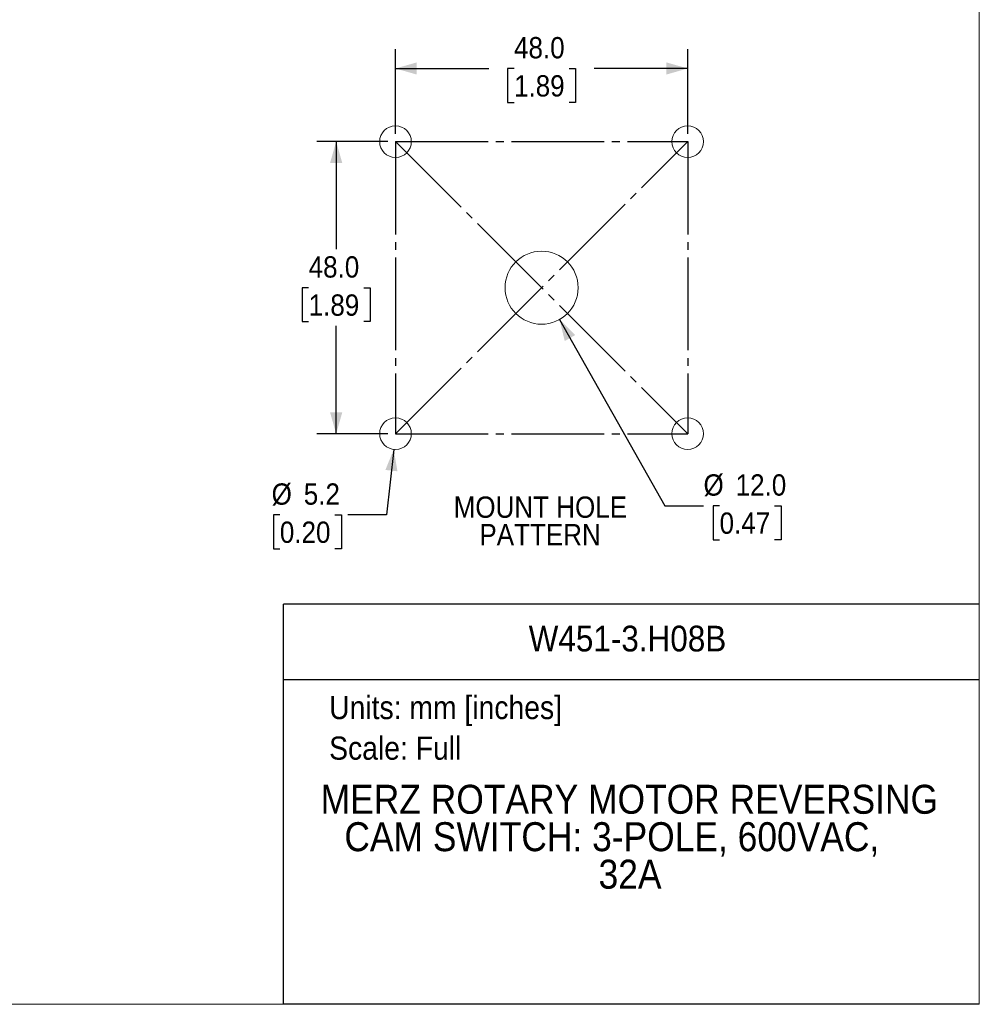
# Model space of a CAD drawing. Header units: millimetres. Extents: x 0 to 432, y 0 to 279.
# Tile 7 of 9: x 274 to 432, y 0 to 162. Entities that reach past the tile are written whole.
import ezdxf
from ezdxf.enums import TextEntityAlignment as Align

# ---------------------------------------------------------------- set-up
doc = ezdxf.new("R2010")
doc.units = ezdxf.units.MM
doc.linetypes.add('SLD-Center', pattern=[19.05, 15.24, -1.27, 1.27, -1.27])
doc.linetypes.add('SLD-Solid', pattern=[0])
doc.layers.add('CENTER', color=40, linetype='SLD-Center')
doc.layers.add('SLD-DEFPOINTS', color=7, linetype='Continuous')
doc.layers.add('DIMENSIONS', color=140, linetype='SLD-Solid', lineweight=25)
doc.layers.add('TEXT', color=140, linetype='SLD-Solid', lineweight=25)
doc.styles.add('SLDTEXTSTYLE0', font='GOTHIC.TTF', dxfattribs={"width": 0.913})
doc.dimstyles.new('SLDDIMSTYLE0', dxfattribs={"dimtxt": 3.5, "dimasz": 3.5, "dimexe": 0, "dimexo": 0.0625, "dimgap": 0.875, "dimtad": 0, "dimtih": 1, "dimtoh": 1, "dimdec": 1, "dimrnd": 1e-09, "dimzin": 4, "dimdsep": 46, "dimtxsty": 'SLDTEXTSTYLE0', "dimsah": 1, "dimcen": 0.09, "dimadec": 0, "dimazin": 1, "dimtfac": 1, "dimtdec": 1, "dimtofl": 0, "dimtmove": 0, "dimatfit": 3, "dimfxl": 0, "dimfrac": 2, "dimtolj": 1, "dimtzin": 12, "dimarcsym": 0})
doc.dimstyles.new('SLDDIMSTYLE1', dxfattribs={"dimtxt": 3.5, "dimasz": 3.5, "dimexe": 0, "dimexo": 0.0625, "dimgap": 0.875, "dimtad": 0, "dimtih": 1, "dimtoh": 1, "dimdec": 1, "dimrnd": 1e-09, "dimzin": 4, "dimdsep": 46, "dimtxsty": 'SLDTEXTSTYLE0', "dimsah": 1, "dimcen": 0, "dimadec": 0, "dimazin": 1, "dimtfac": 1, "dimtdec": 1, "dimtofl": 0, "dimtmove": 0, "dimatfit": 3, "dimfxl": 0, "dimfrac": 2, "dimtolj": 1, "dimtzin": 12, "dimarcsym": 0})
doc.dimstyles.new('SLDDIMSTYLE2', dxfattribs={"dimtxt": 3.5, "dimasz": 3.5, "dimexe": 0, "dimexo": 0.0625, "dimgap": 0.875, "dimtad": 0, "dimtih": 1, "dimtoh": 1, "dimdec": 1, "dimrnd": 1e-09, "dimzin": 12, "dimdsep": 46, "dimtxsty": 'SLDTEXTSTYLE0', "dimsah": 1, "dimcen": 0, "dimadec": 0, "dimazin": 3, "dimtfac": 1, "dimtdec": 1, "dimtofl": 0, "dimtmove": 0, "dimatfit": 3, "dimfxl": 0, "dimfrac": 2, "dimtolj": 1, "dimtzin": 12, "dimarcsym": 0})

# ---------------------------------------------------------------- blocks, each defined once
blk = doc.blocks.new('Block2')
at = {"color": 7, "linetype": 'SLD-Solid', "lineweight": 18}
for p in [(431.8, 279.4), (0, 0)]:
    blk.add_line(p, (431.8, 0), dxfattribs=at)
blk = doc.blocks.new('SW_NOTE_0')
at = {"layer": 'TEXT', "color": 0, "insert": (0, 4.87), "char_height": 3.81, "attachment_point": 1, "style": 'SLDTEXTSTYLE0'}
blk.add_mtext('Units: mm [inches]', dxfattribs=at)
blk = doc.blocks.new('SW_NOTE_0_1')
at = {"layer": 'TEXT', "color": 0, "insert": (0, 4.87), "char_height": 3.81, "attachment_point": 1, "style": 'SLDTEXTSTYLE0'}
blk.add_mtext('Scale: Full', dxfattribs=at)
blk = doc.blocks.new('Block1')
at = {"color": 140, "linetype": 'SLD-Solid', "lineweight": 18}
blk.add_line((431.8, 0), (431.8, 65.76), dxfattribs=at)
at = {"layer": 'TEXT'}
for p, q in [((431.8, 65.76), (317.5, 65.76)), ((317.5, 0), (317.5, 65.76)), ((317.5, 53.39), (431.8, 53.39)), ((431.8, 0), (317.5, 0))]:
    blk.add_line(p, q, dxfattribs=at)
for name, p in [('SW_NOTE_0', (324.99, 45.8)), ('SW_NOTE_0_1', (324.99, 39.13))]:
    blk.add_blockref(name, p, dxfattribs=at)
at = {"layer": 'TEXT', "color": 140, "style": 'SLDTEXTSTYLE0', "width": 0.913}
for tag, height, p in [('AUTOATTR0', 4.23, (357.77, 56.71)), ('AUTOATTR1_0', 4.76, (323.59, 29.88)), ('AUTOATTR1_1', 4.76, (327.49, 23.73)), ('AUTOATTR1_2', 4.76, (369.25, 17.57))]:
    blk.add_attdef(tag, text='', height=height, dxfattribs=at).set_placement(p, align=Align.BOTTOM_LEFT)
blk = doc.blocks.new('_D')
at = {"layer": 'DIMENSIONS'}
for p, q in [((334.62, 141.75), (322.97, 141.75)), ((326.14, 141.75), (326.14, 124.05)), ((321.62, 117.73), (320.55, 117.73)), ((320.55, 117.73), (320.55, 112.17)), ((330.67, 117.73), (331.73, 117.73)), ((331.73, 117.73), (331.73, 112.17)), ((320.55, 112.17), (321.62, 112.17)), ((331.73, 112.17), (330.67, 112.17)), ((326.14, 93.75), (326.14, 111.46)), ((334.62, 93.75), (322.97, 93.75))]:
    blk.add_line(p, q, dxfattribs=at)
for points in [[(326.14, 141.75), (325.14, 138.25), (327.14, 138.25)], [(326.14, 93.75), (327.14, 97.25), (325.14, 97.25)]]:
    blk.add_solid(points, dxfattribs=at)
at = {"layer": 'DIMENSIONS', "char_height": 3.5, "attachment_point": 1, "style": 'SLDTEXTSTYLE0'}
for s, insert in [('48.0', (321.62, 122.91)), ('1.89', (321.62, 116.64))]:
    blk.add_mtext(s, dxfattribs=dict(at, insert=insert))
blk = doc.blocks.new('_D_1')
at = {"layer": 'DIMENSIONS'}
for p, q in [((335.89, 143.02), (335.89, 156.95)), ((383.89, 143.02), (383.89, 156.95)), ((335.89, 153.77), (351.22, 153.77)), ((355.36, 153.74), (354.29, 153.74)), ((354.29, 153.74), (354.29, 148.19)), ((364.41, 153.74), (365.48, 153.74)), ((365.48, 153.74), (365.48, 148.19)), ((383.89, 153.77), (368.55, 153.77)), ((354.29, 148.19), (355.36, 148.19)), ((365.48, 148.19), (364.41, 148.19))]:
    blk.add_line(p, q, dxfattribs=at)
for points in [[(335.89, 153.77), (339.39, 152.77), (339.39, 154.77)], [(383.89, 153.77), (380.39, 154.77), (380.39, 152.77)]]:
    blk.add_solid(points, dxfattribs=at)
at = {"layer": 'DIMENSIONS', "char_height": 3.5, "attachment_point": 1, "style": 'SLDTEXTSTYLE0'}
for s, insert in [('48.0', (355.36, 158.93)), ('1.89', (355.36, 152.66))]:
    blk.add_mtext(s, dxfattribs=dict(at, insert=insert))
blk = doc.blocks.new('_D_2')
at = {"layer": 'DIMENSIONS'}
for p, q in [((362.84, 112.53), (380.14, 81.9)), ((380.14, 81.9), (386.49, 81.9)), ((389.13, 81.9), (388.06, 81.9)), ((388.06, 81.9), (388.06, 76.34)), ((398.18, 81.9), (399.25, 81.9)), ((399.25, 81.9), (399.25, 76.34)), ((388.06, 76.34), (389.13, 76.34)), ((399.25, 76.34), (398.18, 76.34))]:
    blk.add_line(p, q, dxfattribs=at)
blk.add_solid([(362.84, 112.53), (363.69, 108.99), (365.43, 109.97)], dxfattribs=at)
at = {"layer": 'DIMENSIONS', "char_height": 3.5, "attachment_point": 1, "style": 'SLDTEXTSTYLE0'}
for s, insert in [('%%c', (386.49, 87.08)), ('12.0', (391.77, 87.08)), ('0.47', (389.13, 80.81))]:
    blk.add_mtext(s, dxfattribs=dict(at, insert=insert))
blk = doc.blocks.new('_D_3')
at = {"layer": 'DIMENSIONS'}
for p, q in [((335.6, 91.17), (334.42, 80.41)), ((316.89, 80.41), (315.82, 80.41)), ((315.82, 80.41), (315.82, 74.85)), ((325.94, 80.41), (327.01, 80.41)), ((327.01, 80.41), (327.01, 74.85)), ((334.42, 80.41), (328.07, 80.41)), ((315.82, 74.85), (316.89, 74.85)), ((327.01, 74.85), (325.94, 74.85))]:
    blk.add_line(p, q, dxfattribs=at)
blk.add_solid([(335.6, 91.17), (334.23, 87.8), (336.21, 87.58)], dxfattribs=at)
at = {"layer": 'DIMENSIONS', "char_height": 3.5, "attachment_point": 1, "style": 'SLDTEXTSTYLE0'}
for s, insert in [('%%c', (315.54, 85.59)), ('5.2', (320.82, 85.59)), ('0.20', (316.89, 79.32))]:
    blk.add_mtext(s, dxfattribs=dict(at, insert=insert))
blk = doc.blocks.new('SW_NOTE_0_2')
at = {"layer": 'TEXT', "color": 0, "char_height": 3.5, "attachment_point": 2, "style": 'SLDTEXTSTYLE0'}
for s, insert in [('MOUNT HOLE', (14.82, 4.47)), ('PATTERN', (14.77, -0.05))]:
    blk.add_mtext(s, dxfattribs=dict(at, insert=insert))

msp = doc.modelspace()

# ---------------------------------------------------------------- linework, layer by layer
at = {"color": 7, "linetype": 'SLD-Solid', "lineweight": 18}
for p, q in [((431.8, 0), (431.8, 279.4)), ((0, 0), (431.8, 0))]:
    msp.add_line(p, q, dxfattribs=at)
at = {"color": 179, "linetype": 'SLD-Solid', "lineweight": 18}
for centre, radius in [((335.89, 141.75), 2.6), ((383.89, 141.75), 2.6), ((359.89, 117.75), 6), ((335.89, 93.75), 2.6), ((383.89, 93.75), 2.6)]:
    msp.add_circle(centre, radius, dxfattribs=at)
at = {"layer": 'CENTER', "linetype": 'SLD-Center'}
for p, q in [((335.89, 141.75), (383.89, 141.75)), ((335.89, 141.75), (335.89, 93.75)), ((335.89, 141.75), (383.89, 93.75)), ((335.89, 93.75), (383.89, 141.75)), ((383.89, 141.75), (383.89, 93.75)), ((335.89, 93.75), (383.89, 93.75))]:
    msp.add_line(p, q, dxfattribs=at)

# ---------------------------------------------------------------- block references
at = {"layer": 'SLD-DEFPOINTS'}
msp.add_blockref('Block2', (0, 0), dxfattribs=at)
ref = msp.add_blockref('Block1', (0, 0), dxfattribs=at)
ref.add_attrib('AUTOATTR0', 'W451-3.H08B', dxfattribs={"layer": 'TEXT', "height": 4.2333, "style": 'SLDTEXTSTYLE0', "width": 0.913}).set_placement((357.77, 56.71), align=Align.BOTTOM_LEFT)
ref.add_attrib('AUTOATTR1_0', 'MERZ ROTARY MOTOR REVERSING ', dxfattribs={"layer": 'TEXT', "height": 4.7625, "style": 'SLDTEXTSTYLE0', "width": 0.913}).set_placement((323.59, 29.88), align=Align.BOTTOM_LEFT)
ref.add_attrib('AUTOATTR1_1', 'CAM SWITCH: 3-POLE, 600VAC, ', dxfattribs={"layer": 'TEXT', "height": 4.7625, "style": 'SLDTEXTSTYLE0', "width": 0.913}).set_placement((327.49, 23.73), align=Align.BOTTOM_LEFT)
ref.add_attrib('AUTOATTR1_2', '32A', dxfattribs={"layer": 'TEXT', "height": 4.763, "style": 'SLDTEXTSTYLE0', "width": 0.913}).set_placement((369.25, 17.57), align=Align.BOTTOM_LEFT)
at = {"layer": 'TEXT'}
msp.add_blockref('SW_NOTE_0_2', (344.87, 78.97), dxfattribs=at)

# ---------------------------------------------------------------- dimensions: what is measured, and where the dimension line sits
at = {"layer": 'DIMENSIONS'}
dim = msp.add_linear_dim(base=(383.89, 153.77), p1=(335.89, 141.75), p2=(383.89, 141.75), dimstyle='SLDDIMSTYLE0', dxfattribs=at)
dim.commit()
dim.dimension.update_dxf_attribs({"geometry": '_D_1', "text_midpoint": (359.89, 153.77), "dimtype": 160})
dim = msp.add_linear_dim(base=(326.14, 93.75), p1=(335.89, 141.75), p2=(335.89, 93.75), angle=90, dimstyle='SLDDIMSTYLE0', dxfattribs=at)
dim.commit()
dim.dimension.update_dxf_attribs({"geometry": '_D', "text_midpoint": (326.14, 117.75), "dimtype": 160})
for p1, p2, dimstyle, picture, middle in [((356.93, 122.98), (362.84, 112.53), 'SLDDIMSTYLE1', '_D_2', (393.66, 81.9)), ((336.17, 96.34), (335.6, 91.17), 'SLDDIMSTYLE2', '_D_3', (321.41, 80.41))]:
    dim = msp.add_diameter_dim_2p(p1=p1, p2=p2, dimstyle=dimstyle, dxfattribs=at)
    dim.commit()
    dim.dimension.update_dxf_attribs({"geometry": picture, "text_midpoint": middle, "dimtype": 163})

doc.saveas('drawing.dxf')
